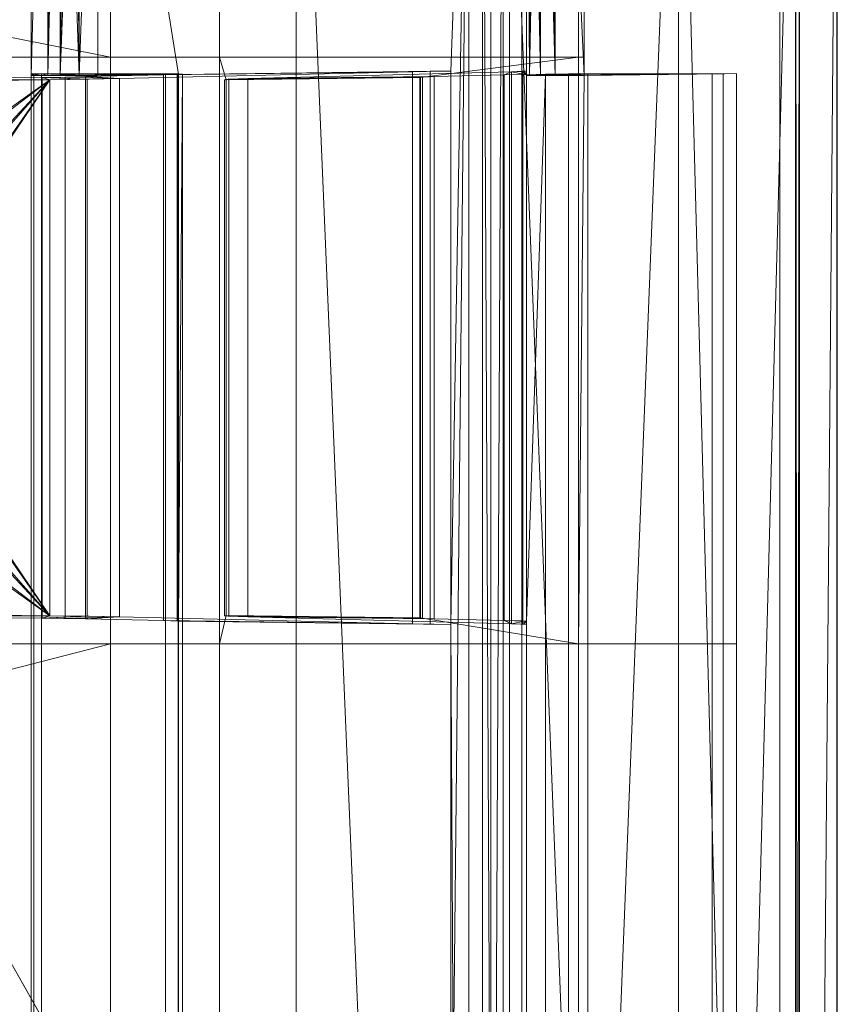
# Model space of a CAD drawing. Header units: millimetres. Extents: x -125 to 135, y -1868 to 49.
# Tile 48 of 53: x 118.4 to 125.5, y 34.45 to 43. Entities that reach past the tile are written whole.
import ezdxf

# ---------------------------------------------------------------- set-up
doc = ezdxf.new("R2010")
doc.units = ezdxf.units.MM
doc.layers.add('1', color=7, linetype='CONTINUOUS', true_color=0xffffff)

msp = doc.modelspace()

# ---------------------------------------------------------------- linework, layer by layer
at = {"layer": '1', "color": 252, "linetype": 'Continuous', "lineweight": 13}
for points in [[(118.5, 47.3047, 453.8017), (118.5, 42.5151, 453.8017), (118.5, 42.5315, 455.1243), (118.5, 47.1698, 455.9954)], [(118.5, 42.5151, 453.8017), (118.5, 47.3047, 453.8017), (118.6239, 47.1135, 453.5871)], [(118.5064, 47.289, 34.2094), (118.5, 47.3047, 34.1983), (118.5, 42.5151, 34.1983)], [(118.5, 47.1699, 32), (118.5, 42.5315, 32.8757), (118.5, 42.5151, 34.1983), (118.5, 47.3047, 34.1983)], [(123.3017, 42.5151, 39), (123.3017, 47.3047, 39), (123.0871, 47.1135, 38.8761)], [(123.2906, 47.289, 449.0064), (123.3017, 47.3047, 449), (123.3017, 42.5151, 449)], [(118.5, 42.5151, 34.1983), (118.6453, 42.5138, 34.45), (118.6453, 47.0929, 34.45), (118.5064, 47.289, 34.2094)], [(123.3017, 42.5151, 449), (123.05, 42.5138, 449.1453), (123.05, 47.0929, 449.1453), (123.2906, 47.289, 449.0064)], [(118.5, 47.1699, 456), (118.5, 8.53, 456), (120.8, 8.5869, 456), (120.8, 47.1131, 456)], [(118.5, 13.8695, 32.8757), (118.5, 42.5315, 32.8757), (118.5, 47.1699, 32), (118.5, 8.5302, 32.0046)], [(120.8, 47.1131, 32), (120.8007, 8.5869, 32), (118.5, 8.5301, 32), (118.5, 47.1699, 32)], [(118.5, 8.5301, 456), (118.5, 47.1698, 455.9954), (118.5, 42.5315, 455.1243), (118.5, 13.8695, 455.1243)], [(125, 8.55, 449), (125, 47.15, 449), (125.5, 47.1699, 449), (125.4954, 8.5302, 449)], [(125.5, 8.5301, 39), (125.4954, 47.1698, 39), (125, 47.15, 39), (125, 8.55, 39)], [(125, 47.15, 39), (125, 47.15, 449), (125, 8.55, 449), (125, 8.55, 39)], [(125.5, 47.1131, 451.3), (125.5, 8.5869, 451.3007), (125.5, 8.5301, 449), (125.5, 47.1699, 449)], [(125.5, 47.1699, 39), (125.5, 8.53, 39), (125.5, 8.5869, 36.7), (125.5, 47.1131, 36.7)], [(118.6239, 47.1135, 453.5871), (118.6453, 47.0929, 453.55), (118.6453, 42.5138, 453.55), (118.5, 42.5151, 453.8017)], [(118.6453, 42.5138, 453.55), (118.6453, 47.0929, 453.55), (118.752, 46.9865, 453.4241)], [(118.6818, 47.0464, 34.5045), (118.6453, 47.0929, 34.45), (118.6453, 42.5138, 34.45)], [(120.8, 47.1131, 456), (120.8015, 8.5869, 456), (122.4192, 8.6179, 455.6722)], [(122.4192, 8.6179, 455.6722), (122.4192, 47.0821, 455.6722), (120.8, 47.1131, 456)], [(120.8, 47.1131, 32), (122.4192, 47.0821, 32.3278), (122.4192, 8.6179, 32.3278), (120.8, 8.5869, 32)], [(122.598, 47.0787, 455.636), (122.4192, 47.0821, 455.6722), (122.4192, 8.6179, 455.6722)], [(122.598, 8.6213, 32.364), (122.4192, 47.0821, 32.3278), (122.598, 47.0787, 32.364)], [(122.598, 8.6213, 32.364), (122.4192, 8.6179, 32.3278), (122.4192, 47.0821, 32.3278)], [(122.598, 47.0787, 455.636), (122.4192, 8.6179, 455.6722), (122.598, 8.6213, 455.636)], [(122.598, 8.6213, 455.636), (124.1223, 47.067, 454.6223), (122.598, 47.0787, 455.636)], [(122.598, 47.0787, 32.364), (124.1223, 8.633, 33.3777), (122.598, 8.6213, 32.364)], [(122.598, 47.0787, 32.364), (124.1223, 47.067, 33.3777), (124.1223, 8.633, 33.3777)], [(122.598, 8.6213, 455.636), (124.1223, 8.633, 454.6223), (124.1223, 47.067, 454.6223)], [(123.05, 42.5138, 38.8547), (123.05, 47.0929, 38.8547), (122.9241, 46.9865, 38.748)], [(122.9955, 47.0464, 449.1818), (123.05, 47.0929, 449.1453), (123.05, 42.5138, 449.1453)], [(123.0871, 47.1135, 38.8761), (123.05, 47.0929, 38.8547), (123.05, 42.5138, 38.8547), (123.3017, 42.5151, 39)], [(125.136, 47.0787, 453.098), (124.1223, 8.633, 454.6223), (125.136, 8.6213, 453.098)], [(125.136, 47.0787, 453.098), (124.1223, 47.067, 454.6223), (124.1223, 8.633, 454.6223)], [(125.136, 8.6213, 34.902), (124.1223, 47.067, 33.3777), (125.136, 47.0787, 34.902)], [(125.136, 8.6213, 34.902), (124.1223, 8.633, 33.3777), (124.1223, 47.067, 33.3777)], [(125.136, 8.6213, 453.098), (125.1722, 47.0821, 452.9192), (125.136, 47.0787, 453.098)], [(125.136, 8.6213, 453.098), (125.1722, 8.6179, 452.9192), (125.1722, 47.0821, 452.9192)], [(125.136, 47.0787, 34.902), (125.1722, 47.0821, 35.0808), (125.1722, 8.6179, 35.0808)], [(125.136, 47.0787, 34.902), (125.1722, 8.6179, 35.0808), (125.136, 8.6213, 34.902)], [(125.5, 47.1131, 451.3), (125.1722, 47.0821, 452.9192), (125.1722, 8.6179, 452.9192), (125.5, 8.5869, 451.3)], [(125.5, 47.1131, 36.7), (125.5, 8.5869, 36.6985), (125.1722, 8.6179, 35.0808)], [(125.1722, 8.6179, 35.0808), (125.1722, 47.0821, 35.0808), (125.5, 47.1131, 36.7)], [(118.7543, 46.991, 34.573), (118.6818, 47.0464, 34.5045), (118.6453, 42.5138, 34.45)], [(118.6453, 42.5138, 34.45), (118.7503, 42.5136, 34.5774), (118.7543, 46.991, 34.573)], [(118.752, 46.9865, 453.4241), (118.7503, 42.5136, 453.4226), (118.6453, 42.5138, 453.55)], [(118.7971, 46.9583, 34.6134), (118.7543, 46.991, 34.573), (118.7503, 42.5136, 34.5774)], [(118.7503, 42.5136, 453.4226), (118.752, 46.9865, 453.4241), (118.7606, 46.9779, 453.4139)], [(118.7606, 46.9779, 453.4139), (118.9155, 42.5144, 453.3272), (118.7503, 42.5136, 453.4226)], [(118.9155, 42.5144, 453.3272), (118.7606, 46.9779, 453.4139), (118.8747, 46.9367, 453.3433)], [(122.8272, 42.5144, 38.5845), (122.9139, 46.9779, 38.7394), (122.8433, 46.9367, 38.6253)], [(122.9139, 46.9779, 38.7394), (122.8272, 42.5144, 38.5845), (122.9226, 42.5136, 38.7497)], [(122.8866, 46.9583, 449.2971), (122.927, 46.991, 449.2543), (122.9226, 42.5136, 449.2503)], [(122.9226, 42.5136, 38.7497), (122.9241, 46.9865, 38.748), (122.9139, 46.9779, 38.7394)], [(123.05, 42.5138, 449.1453), (122.9226, 42.5136, 449.2503), (122.927, 46.991, 449.2543)], [(122.9241, 46.9865, 38.748), (122.9226, 42.5136, 38.7497), (123.05, 42.5138, 38.8547)], [(122.927, 46.991, 449.2543), (122.9955, 47.0464, 449.1818), (123.05, 42.5138, 449.1453)], [(118.8951, 46.9354, 34.6652), (118.7971, 46.9583, 34.6134), (118.7503, 42.5136, 34.5774)], [(118.9162, 46.9347, 34.6692), (118.8951, 46.9354, 34.6652), (118.7503, 42.5136, 34.5774)], [(118.7503, 42.5136, 34.5774), (118.9155, 42.5144, 34.6728), (118.9162, 46.9347, 34.6692)], [(118.9155, 42.5144, 453.3272), (118.8747, 46.9367, 453.3433), (118.8951, 46.9354, 453.3348)], [(118.8951, 46.9354, 453.3348), (118.9162, 46.9347, 453.3308), (118.9155, 42.5144, 453.3272)], [(118.9155, 42.5144, 453.3272), (118.9162, 46.9347, 453.3308), (119.0783, 46.9295, 453.3)], [(119.0783, 46.9295, 34.7), (118.9162, 46.9347, 34.6692), (118.9155, 42.5144, 34.6728)], [(119.0783, 46.9295, 453.3), (119.0783, 42.5161, 453.3), (118.9155, 42.5144, 453.3272)], [(118.9155, 42.5144, 34.6728), (119.0783, 42.5161, 34.7), (119.0783, 46.9295, 34.7)], [(119.0783, 46.9295, 453.3), (122.3, 46.8499, 453.3), (122.1446, 42.5539, 453.3), (119.7795, 42.5247, 453.3)], [(119.7795, 42.5247, 453.3), (119.0783, 42.5161, 453.3), (119.0783, 46.9295, 453.3)], [(119.0783, 46.9295, 34.7), (119.0783, 42.5161, 34.7), (119.7795, 42.5247, 34.7)], [(119.7795, 42.5247, 34.7), (122.1446, 42.5539, 34.7), (122.3, 46.8499, 34.7), (119.0783, 46.9295, 34.7)], [(122.8, 46.9295, 449.5783), (122.8308, 46.9347, 449.4162), (122.8272, 42.5144, 449.4155)], [(122.8272, 42.5144, 38.5845), (122.8308, 46.9347, 38.5838), (122.8, 46.9295, 38.4217)], [(122.8, 46.9295, 449.5783), (122.8, 42.5161, 449.5783), (122.8, 42.5247, 450.2794)], [(122.8, 42.5247, 450.2794), (122.8, 42.5539, 452.6446), (122.8, 46.8499, 452.8), (122.8, 46.9295, 449.5783)], [(122.8272, 42.5144, 449.4155), (122.8, 42.5161, 449.5783), (122.8, 46.9295, 449.5783)], [(122.8, 46.9295, 38.4217), (122.8, 46.8499, 35.2), (122.8, 42.5539, 35.3555), (122.8, 42.5247, 37.7205)], [(122.8, 42.5247, 37.7205), (122.8, 42.5161, 38.4217), (122.8, 46.9295, 38.4217)], [(122.8, 46.9295, 38.4217), (122.8, 42.5161, 38.4217), (122.8272, 42.5144, 38.5845)], [(122.8272, 42.5144, 38.5845), (122.8433, 46.9367, 38.6253), (122.8348, 46.9354, 38.6049)], [(122.8348, 46.9354, 38.6049), (122.8308, 46.9347, 38.5838), (122.8272, 42.5144, 38.5845)], [(122.9226, 42.5136, 449.2503), (122.8272, 42.5144, 449.4155), (122.8308, 46.9347, 449.4162)], [(122.8308, 46.9347, 449.4162), (122.8348, 46.9354, 449.3951), (122.9226, 42.5136, 449.2503)], [(122.8348, 46.9354, 449.3951), (122.8866, 46.9583, 449.2971), (122.9226, 42.5136, 449.2503)], [(122.3, 46.8499, 453.3), (122.3, 8.8501, 453.3), (122.1446, 37.7461, 453.3), (122.1446, 42.5539, 453.3)], [(122.3, 46.8499, 34.7), (122.1446, 42.5539, 34.7), (122.1446, 37.7461, 34.7)], [(122.3, 8.8501, 34.7), (122.3, 46.8499, 34.7), (122.1446, 31.7549, 34.7), (122.1446, 13.847, 34.7)], [(122.1446, 37.7461, 34.7), (122.1446, 31.7549, 34.7), (122.3, 46.8499, 34.7)], [(122.4913, 46.8499, 453.2619), (122.4913, 8.8501, 453.2619), (122.3, 8.8501, 453.3), (122.3, 46.8499, 453.3)], [(122.3, 46.8499, 34.7), (122.3, 8.8501, 34.7), (122.4913, 8.8501, 34.7381), (122.4913, 46.8499, 34.7381)], [(122.6536, 46.8499, 453.1536), (122.6536, 8.8501, 453.1536), (122.4913, 8.8501, 453.2619), (122.4913, 46.8499, 453.2619)], [(122.4913, 46.8499, 34.7381), (122.4913, 8.8501, 34.7381), (122.6536, 8.8501, 34.8464), (122.6536, 46.8499, 34.8464)], [(122.7619, 46.8499, 452.9913), (122.7619, 8.8501, 452.9913), (122.6536, 8.8501, 453.1536), (122.6536, 46.8499, 453.1536)], [(122.6536, 46.8499, 34.8464), (122.6536, 8.8501, 34.8464), (122.7619, 8.8501, 35.0087), (122.7619, 46.8499, 35.0087)], [(122.8, 46.8499, 452.8), (122.8, 8.8501, 452.8), (122.7619, 8.8501, 452.9913), (122.7619, 46.8499, 452.9913)], [(122.7619, 46.8499, 35.0087), (122.7619, 8.8501, 35.0087), (122.8, 8.8501, 35.2), (122.8, 46.8499, 35.2)], [(122.8, 46.8499, 452.8), (122.8, 42.5539, 452.6446), (122.8, 37.7461, 452.6446)], [(122.8, 8.8501, 452.8), (122.8, 46.8499, 452.8), (122.8, 31.7549, 452.6446), (122.8, 13.847, 452.6446)], [(122.8, 37.7461, 452.6446), (122.8, 31.7549, 452.6446), (122.8, 46.8499, 452.8)], [(122.8, 46.8499, 35.2), (122.8, 8.8501, 35.2), (122.8, 37.7461, 35.3555), (122.8, 42.5539, 35.3555)], [(119.1886, 45.8046, 39), (119.1886, 42.6738, 39), (118.3, 42.85, 39), (118.3, 43.45, 39)], [(119.1886, 42.6738, 449), (119.1886, 45.8046, 449), (118.3, 43.45, 449), (118.3, 42.85, 449)], [(119.1886, 45.8046, 39), (120.1349, 45.8046, 39), (120.1349, 42.6738, 39), (119.1886, 42.6738, 39)], [(119.1886, 42.6738, 449), (120.1349, 42.6738, 449), (120.1349, 45.8046, 449), (119.1886, 45.8046, 449)], [(120.1349, 45.8046, 39), (123.253, 45.8046, 39), (123.253, 42.6738, 39), (120.1349, 42.6738, 39)], [(120.1349, 42.6738, 449), (123.253, 42.6738, 449), (123.253, 45.8046, 449), (120.1349, 45.8046, 449)], [(123.3017, 42.6738, 39), (123.253, 42.6738, 39), (123.253, 45.8046, 39), (123.3017, 45.8046, 39)], [(123.3017, 45.8046, 449), (123.253, 45.8046, 449), (123.253, 42.6738, 449), (123.3017, 42.6738, 449)], [(119.1886, 42.6738, 39), (-119.1886, 42.6738, 39), (-118.3, 42.85, 39), (118.3, 42.85, 39)], [(-119.1886, 42.6738, 449), (119.1886, 42.6738, 449), (118.3, 42.85, 449), (-118.3, 42.85, 449)], [(-119.1886, 42.6738, 39), (119.1886, 42.6738, 39), (119.1886, 37.5762, 39), (-119.1886, 37.5762, 39)], [(-119.1886, 37.5762, 449), (119.1886, 37.5762, 449), (119.1886, 42.6738, 449), (-119.1886, 42.6738, 449)], [(119.1886, 42.6738, 39), (120.1349, 42.6738, 39), (120.1349, 37.5762, 39), (119.1886, 37.5762, 39)], [(119.1886, 37.5762, 449), (120.1349, 37.5762, 449), (120.1349, 42.6738, 449), (119.1886, 42.6738, 449)], [(120.1349, 37.5762, 39), (120.1349, 42.6738, 39), (120.1926, 42.4768, 39), (120.1926, 37.8232, 39)], [(121.8817, 42.4976, 39), (120.1926, 42.4768, 39), (120.1349, 42.6738, 39), (123.253, 42.6738, 39)], [(120.1926, 37.8232, 449), (120.1926, 42.4768, 449), (120.1349, 42.6738, 449), (120.1349, 37.5762, 449)], [(120.1926, 42.4768, 449), (121.8817, 42.4976, 449), (123.253, 42.6738, 449), (120.1349, 42.6738, 449)], [(123.253, 42.6738, 39), (123.253, 37.5762, 39), (121.8817, 37.8024, 39), (121.8817, 42.4976, 39)], [(123.253, 37.5762, 449), (123.253, 42.6738, 449), (121.8817, 42.4976, 449), (121.8817, 37.8024, 449)], [(123.253, 37.5762, 39), (123.253, 42.6738, 39), (123.3017, 42.6738, 39), (123.3017, 42.5151, 39)], [(123.3017, 42.5151, 449), (123.3017, 42.6738, 449), (123.253, 42.6738, 449), (123.253, 37.5762, 449)], [(118.5181, 42.5304, 455.0216), (118.5, 42.5315, 455.1243), (118.5, 42.5151, 453.8017)], [(118.5, 13.8695, 455.1243), (118.5, 42.5315, 455.1243), (118.5228, 42.5303, 455.0095), (118.5228, 13.8706, 455.0095)], [(118.5, 42.5151, 34.1983), (118.5, 42.5315, 32.8757), (118.5281, 42.5303, 33.0025)], [(118.5, 42.5315, 32.8757), (118.5, 13.8695, 32.8757), (118.5228, 13.8706, 32.9905), (118.5228, 42.5303, 32.9905)], [(118.5879, 42.5299, 454.9121), (118.5181, 42.5304, 455.0216), (118.5, 42.5151, 453.8017)], [(118.5, 42.5151, 34.1983), (118.5281, 42.5303, 33.0025), (118.5879, 42.5299, 33.0879)], [(118.5879, 42.5299, 454.9121), (118.5, 42.5151, 453.8017), (118.6453, 42.5138, 453.55)], [(118.6453, 42.5138, 34.45), (118.5, 42.5151, 34.1983), (118.5879, 42.5299, 33.0879), (119.6665, 42.5299, 34.1665)], [(118.5228, 13.8706, 455.0095), (118.5228, 42.5303, 455.0095), (118.5879, 42.5299, 454.9121), (118.5879, 13.871, 454.9121)], [(118.5228, 42.5303, 32.9905), (118.5228, 13.8706, 32.9905), (118.5879, 13.871, 33.0879), (118.5879, 42.5299, 33.0879)], [(118.5879, 42.5299, 454.9121), (118.6453, 42.5138, 453.55), (118.7915, 42.5137, 453.3904), (118.9914, 42.5151, 453.3076)], [(118.9914, 42.5151, 453.3076), (119.0783, 42.5161, 453.3), (118.5879, 42.5299, 454.9121)], [(119.6665, 42.5299, 453.8335), (118.5879, 42.5299, 454.9121), (119.0783, 42.5161, 453.3)], [(118.5879, 13.871, 454.9121), (118.5879, 42.5299, 454.9121), (119.6665, 42.5299, 453.8335), (119.6665, 13.871, 453.8335)], [(118.5879, 42.5299, 33.0879), (118.5879, 13.871, 33.0879), (119.6665, 13.871, 34.1665), (119.6665, 42.5299, 34.1665)], [(118.6953, 42.5136, 34.5214), (118.6453, 42.5138, 34.45), (119.6665, 42.5299, 34.1665)], [(119.6665, 42.5299, 34.1665), (119.0783, 42.5161, 34.7), (118.867, 42.5141, 34.6532), (118.6953, 42.5136, 34.5214)], [(118.9718, 42.5049, 452.5), (119.6475, 42.5208, 453.1084), (121.81, 42.5482, 453.1716), (119.266, 42.4885, 450.8809)], [(119.266, 42.4885, 37.119), (121.81, 42.5482, 34.8284), (119.6475, 42.5208, 34.8916), (118.9718, 42.5049, 35.5)], [(119.6475, 37.7792, 453.1084), (119.6475, 42.5208, 453.1084), (118.9718, 42.5049, 452.5), (118.9718, 37.7951, 452.5)], [(118.9718, 37.7951, 35.5), (118.9718, 42.5049, 35.5), (119.6475, 42.5208, 34.8916), (119.6475, 37.7792, 34.8916)], [(119.7507, 42.5296, 453.7216), (119.6665, 42.5299, 453.8335), (119.0783, 42.5161, 453.3)], [(119.0783, 42.5161, 34.7), (119.6665, 42.5299, 34.1665), (119.7507, 42.5296, 34.2784)], [(119.0783, 42.5161, 453.3), (119.7795, 42.5247, 453.3), (119.8118, 42.5278, 453.514), (119.7507, 42.5296, 453.7216)], [(119.7507, 42.5296, 34.2784), (119.8118, 42.5278, 34.486), (119.7795, 42.5247, 34.7), (119.0783, 42.5161, 34.7)], [(121.81, 42.5482, 453.1716), (121.81, 37.7518, 453.1716), (119.266, 37.8115, 450.8809), (119.266, 42.4885, 450.8809)], [(121.81, 37.7518, 34.8284), (121.81, 42.5482, 34.8284), (119.266, 42.4885, 37.119), (119.266, 37.8115, 37.119)], [(119.6475, 42.5208, 453.1084), (119.7732, 42.5245, 453.2846), (121.81, 42.5482, 453.1716)], [(121.81, 42.5482, 34.8284), (119.7732, 42.5245, 34.7154), (119.6475, 42.5208, 34.8916)], [(119.6475, 42.5208, 453.1084), (119.6475, 37.7792, 453.1084), (119.767, 37.7758, 453.2706), (119.767, 42.5242, 453.2706)], [(119.767, 42.5242, 34.7294), (119.767, 37.7758, 34.7294), (119.6475, 37.7792, 34.8916), (119.6475, 42.5208, 34.8916)], [(119.7774, 42.5292, 453.6652), (119.7774, 13.8717, 453.6652), (119.6665, 13.871, 453.8335), (119.6665, 42.5299, 453.8335)], [(119.7774, 13.8717, 34.3348), (119.7774, 42.5292, 34.3348), (119.6665, 42.5299, 34.1665), (119.6665, 13.871, 34.1665)], [(119.7795, 42.5247, 453.3), (119.767, 42.5242, 453.2706), (119.767, 37.7758, 453.2706), (119.7795, 37.7753, 453.3)], [(119.7795, 37.7753, 34.7), (119.767, 37.7758, 34.7294), (119.767, 42.5242, 34.7294), (119.7795, 42.5247, 34.7)], [(121.81, 42.5482, 34.8284), (121.9984, 42.5519, 34.7218), (119.7795, 42.5247, 34.7), (119.7732, 42.5245, 34.7154)], [(119.7732, 42.5245, 453.2846), (119.7795, 42.5247, 453.3), (121.9332, 42.5508, 453.2531), (121.81, 42.5482, 453.1716)], [(119.8128, 42.5272, 453.4669), (119.8128, 13.8737, 453.4669), (119.7774, 13.8717, 453.6652), (119.7774, 42.5292, 453.6652)], [(119.8128, 13.8737, 34.5331), (119.8128, 42.5272, 34.5331), (119.7774, 42.5292, 34.3348), (119.7774, 13.8717, 34.3348)], [(119.7795, 42.5247, 453.3), (122.1446, 42.5539, 453.3), (121.9332, 42.5508, 453.2531)], [(121.9984, 42.5519, 34.7218), (122.1446, 42.5539, 34.7), (119.7795, 42.5247, 34.7)], [(119.8128, 13.8737, 453.4669), (119.8128, 42.5272, 453.4669), (119.7795, 37.7753, 453.3), (119.7795, 31.7257, 453.3)], [(119.7795, 37.7753, 453.3), (119.8128, 42.5272, 453.4669), (119.7795, 42.5247, 453.3)], [(119.7795, 31.7257, 34.7), (119.7795, 37.7753, 34.7), (119.8128, 42.5272, 34.5331), (119.8128, 13.8737, 34.5331)], [(119.7795, 42.5247, 34.7), (119.8128, 42.5272, 34.5331), (119.7795, 37.7753, 34.7)], [(122.6716, 37.7518, 452.31), (122.6716, 42.5482, 452.31), (120.381, 42.4885, 449.766), (120.381, 37.8115, 449.766)], [(120.381, 42.4885, 449.766), (122.6716, 42.5482, 452.31), (122.6084, 42.5208, 450.1475), (122, 42.5049, 449.4718)], [(122, 42.5049, 38.5282), (122.6084, 42.5208, 37.8525), (122.6716, 42.5482, 35.69), (120.381, 42.4885, 38.234)], [(122.6716, 42.5482, 35.69), (122.6716, 37.7518, 35.69), (120.381, 37.8115, 38.234), (120.381, 42.4885, 38.234)], [(121.81, 37.7518, 453.1716), (121.81, 42.5482, 453.1716), (121.9654, 42.5513, 453.2668), (121.9654, 37.7487, 453.2668)], [(121.9654, 37.7487, 34.7332), (121.9654, 42.5513, 34.7332), (121.81, 42.5482, 34.8284), (121.81, 37.7518, 34.8284)], [(121.9654, 37.7487, 453.2668), (121.9654, 42.5513, 453.2668), (122.1446, 42.5539, 453.3), (122.1446, 37.7461, 453.3)], [(122.1446, 37.7461, 34.7), (122.1446, 42.5539, 34.7), (121.9654, 42.5513, 34.7332), (121.9654, 37.7487, 34.7332)], [(122, 37.7951, 449.4718), (122, 42.5049, 449.4718), (122.6084, 42.5208, 450.1475), (122.6084, 37.7792, 450.1475)], [(122.6084, 37.7792, 37.8525), (122.6084, 42.5208, 37.8525), (122, 42.5049, 38.5282), (122, 37.7951, 38.5282)], [(122.6716, 42.5482, 452.31), (122.7846, 42.5245, 450.2732), (122.6084, 42.5208, 450.1475)], [(122.6084, 42.5208, 37.8525), (122.7846, 42.5245, 37.7268), (122.6716, 42.5482, 35.69)], [(122.7706, 42.5242, 450.267), (122.7706, 37.7758, 450.267), (122.6084, 37.7792, 450.1475), (122.6084, 42.5208, 450.1475)], [(122.6084, 42.5208, 37.8525), (122.6084, 37.7792, 37.8525), (122.7706, 37.7758, 37.733), (122.7706, 42.5242, 37.733)], [(122.6716, 42.5482, 452.31), (122.7782, 42.5519, 452.4984), (122.8, 42.5247, 450.2794), (122.7846, 42.5245, 450.2732)], [(122.7668, 37.7487, 452.4654), (122.7668, 42.5513, 452.4654), (122.6716, 42.5482, 452.31), (122.6716, 37.7518, 452.31)], [(122.6716, 37.7518, 35.69), (122.6716, 42.5482, 35.69), (122.7668, 42.5513, 35.5346), (122.7668, 37.7487, 35.5346)], [(122.7846, 42.5245, 37.7268), (122.8, 42.5247, 37.7205), (122.7532, 42.5508, 35.5668), (122.6716, 42.5482, 35.69)], [(122.8, 42.5247, 37.7205), (122.8, 42.5539, 35.3555), (122.7532, 42.5508, 35.5668)], [(122.8, 37.7461, 452.6446), (122.8, 42.5539, 452.6446), (122.7668, 42.5513, 452.4654), (122.7668, 37.7487, 452.4654)], [(122.7668, 37.7487, 35.5346), (122.7668, 42.5513, 35.5346), (122.8, 42.5539, 35.3555), (122.8, 37.7461, 35.3555)], [(122.8, 37.7753, 450.2794), (122.7706, 37.7758, 450.267), (122.7706, 42.5242, 450.267), (122.8, 42.5247, 450.2794)], [(122.8, 42.5247, 37.7205), (122.7706, 42.5242, 37.733), (122.7706, 37.7758, 37.733), (122.8, 37.7753, 37.7205)], [(122.7782, 42.5519, 452.4984), (122.8, 42.5539, 452.6446), (122.8, 42.5247, 450.2794)], [(123.3335, 42.5299, 450.1665), (122.8, 42.5161, 449.5783), (122.8468, 42.5141, 449.367), (122.9786, 42.5136, 449.1953)], [(122.8, 42.5161, 449.5783), (123.3335, 42.5299, 450.1665), (123.2216, 42.5296, 450.2507)], [(123.2216, 42.5296, 37.7493), (123.3335, 42.5299, 37.8335), (122.8, 42.5161, 38.4217)], [(122.8076, 42.5151, 38.5085), (122.8, 42.5161, 38.4217), (124.4121, 42.5299, 38.9121)], [(123.3335, 42.5299, 37.8335), (124.4121, 42.5299, 38.9121), (122.8, 42.5161, 38.4217)], [(123.2216, 42.5296, 450.2507), (123.014, 42.5278, 450.3118), (122.8, 42.5247, 450.2794), (122.8, 42.5161, 449.5783)], [(122.8, 42.5161, 38.4217), (122.8, 42.5247, 37.7205), (123.014, 42.5278, 37.6882), (123.2216, 42.5296, 37.7493)], [(122.9668, 42.5272, 450.3128), (122.9668, 13.8737, 450.3128), (122.8, 31.7257, 450.2794), (122.8, 37.7753, 450.2794)], [(122.8, 42.5247, 450.2794), (122.9668, 42.5272, 450.3128), (122.8, 37.7753, 450.2794)], [(122.9668, 13.8737, 37.6872), (122.9668, 42.5272, 37.6872), (122.8, 37.7753, 37.7205), (122.8, 31.7257, 37.7205)], [(122.8, 37.7753, 37.7205), (122.9668, 42.5272, 37.6872), (122.8, 42.5247, 37.7205)], [(124.4121, 42.5299, 38.9121), (123.05, 42.5138, 38.8547), (122.8904, 42.5137, 38.7085), (122.8076, 42.5151, 38.5085)], [(122.9668, 13.8737, 450.3128), (122.9668, 42.5272, 450.3128), (123.1652, 42.5292, 450.2774), (123.1652, 13.8717, 450.2774)], [(122.9668, 42.5272, 37.6872), (122.9668, 13.8737, 37.6872), (123.1652, 13.8717, 37.7226), (123.1652, 42.5292, 37.7226)], [(122.9786, 42.5136, 449.1953), (123.05, 42.5138, 449.1453), (123.3335, 42.5299, 450.1665)], [(123.05, 42.5138, 449.1453), (123.3017, 42.5151, 449), (124.4121, 42.5299, 449.0879), (123.3335, 42.5299, 450.1665)], [(124.4121, 42.5299, 38.9121), (123.3017, 42.5151, 39), (123.05, 42.5138, 38.8547)], [(123.1652, 13.8717, 450.2774), (123.1652, 42.5292, 450.2774), (123.3335, 42.5299, 450.1665), (123.3335, 13.871, 450.1665)], [(123.1652, 42.5292, 37.7226), (123.1652, 13.8717, 37.7226), (123.3335, 13.871, 37.8335), (123.3335, 42.5299, 37.8335)], [(123.3017, 42.5151, 39), (124.6243, 42.5315, 39), (124.6243, 37.5762, 39), (123.253, 37.5762, 39)], [(123.253, 37.5762, 449), (124.6243, 37.5762, 449), (124.6243, 42.5315, 449), (123.3017, 42.5151, 449)], [(123.3017, 42.5151, 449), (124.6243, 42.5315, 449), (124.4975, 42.5303, 449.0281)], [(124.5216, 42.5304, 38.9819), (124.6243, 42.5315, 39), (123.3017, 42.5151, 39)], [(124.4121, 42.5299, 38.9121), (124.5216, 42.5304, 38.9819), (123.3017, 42.5151, 39)], [(123.3017, 42.5151, 449), (124.4975, 42.5303, 449.0281), (124.4121, 42.5299, 449.0879)], [(124.4121, 42.5299, 449.0879), (124.4121, 13.871, 449.0879), (123.3335, 13.871, 450.1665), (123.3335, 42.5299, 450.1665)], [(124.4121, 13.871, 38.9121), (124.4121, 42.5299, 38.9121), (123.3335, 42.5299, 37.8335), (123.3335, 13.871, 37.8335)], [(124.5095, 42.5303, 449.0228), (124.5095, 13.8706, 449.0228), (124.4121, 13.871, 449.0879), (124.4121, 42.5299, 449.0879)], [(124.5095, 13.8706, 38.9772), (124.5095, 42.5303, 38.9772), (124.4121, 42.5299, 38.9121), (124.4121, 13.871, 38.9121)], [(124.6243, 42.5315, 449), (124.6243, 13.8695, 449), (124.5095, 13.8706, 449.0228), (124.5095, 42.5303, 449.0228)], [(124.6243, 13.8695, 39), (124.6243, 42.5315, 39), (124.5095, 42.5303, 38.9772), (124.5095, 13.8706, 38.9772)], [(115.9113, 41.1499, 37.0809), (116.5835, 40.9984, 37.1397), (118.661, 42.4786, 37.3215), (115.9391, 42.4479, 37.0834)], [(115.9391, 42.4479, 37.0834), (118.661, 42.4786, 37.3215), (118.5937, 42.4987, 35.6265), (117.5297, 42.4867, 35.5335)], [(118.661, 42.4786, 450.6785), (115.9391, 42.4479, 450.9166), (117.4432, 42.4858, 452.4779), (117.5297, 42.4867, 452.4665)], [(115.9391, 42.4479, 450.9166), (118.661, 42.4786, 450.6785), (116.6666, 40.955, 450.853), (116.0264, 41.1449, 450.909)], [(116.5835, 40.9984, 37.1397), (116.9951, 40.6832, 37.1757), (118.661, 42.4786, 37.3215)], [(118.661, 42.4786, 450.6785), (117.0357, 40.6302, 450.8207), (116.6666, 40.955, 450.853)], [(116.9951, 40.6832, 37.1757), (117.1708, 40.3437, 37.1911), (118.661, 42.4786, 37.3215)], [(118.661, 42.4786, 450.6785), (117.1824, 40.2912, 450.8079), (117.0357, 40.6302, 450.8207)], [(117.1708, 39.9563, 450.8089), (117.1824, 40.2912, 450.8079), (118.661, 42.4786, 450.6785), (118.661, 37.8214, 450.6785)], [(117.1708, 40.3437, 37.1911), (117.1824, 40.0088, 37.1921), (118.661, 37.8214, 37.3215), (118.661, 42.4786, 37.3215)], [(117.5297, 42.4867, 452.4665), (118.5937, 42.4987, 452.3735), (118.661, 42.4786, 450.6785)], [(118.5937, 42.4987, 452.3735), (117.5297, 42.4867, 452.4665), (117.5297, 37.8133, 452.4665), (118.5937, 37.8013, 452.3735)], [(118.5937, 42.4987, 35.6265), (118.5937, 37.8013, 35.6265), (117.5297, 37.8133, 35.5335), (117.5297, 42.4867, 35.5335)], [(118.5937, 42.4987, 452.3735), (118.8083, 42.5017, 452.4017), (119.266, 42.4885, 450.8809), (118.9645, 42.4827, 450.7104)], [(119.0043, 42.4834, 37.2763), (119.266, 42.4885, 37.119), (118.8083, 42.5017, 35.5983), (118.5937, 42.4987, 35.6265)], [(118.5937, 42.4987, 452.3735), (118.5937, 37.8013, 452.3735), (118.7959, 37.7985, 452.3974), (118.7959, 42.5015, 452.3974)], [(118.7959, 42.5015, 35.6026), (118.7959, 37.7985, 35.6026), (118.5937, 37.8013, 35.6265), (118.5937, 42.4987, 35.6265)], [(118.9645, 42.4827, 450.7104), (118.661, 42.4786, 450.6785), (118.5937, 42.4987, 452.3735)], [(118.5937, 42.4987, 35.6265), (118.661, 42.4786, 37.3215), (119.0043, 42.4834, 37.2763)], [(118.661, 37.8214, 450.6785), (118.661, 42.4786, 450.6785), (118.9845, 42.4831, 450.7168), (118.9845, 37.8169, 450.7168)], [(118.9845, 37.8169, 37.2832), (118.9845, 42.4831, 37.2832), (118.661, 42.4786, 37.3215), (118.661, 37.8214, 37.3215)], [(118.7959, 42.5015, 452.3974), (118.7959, 37.7985, 452.3974), (118.9718, 37.7951, 452.5), (118.9718, 42.5049, 452.5)], [(118.9718, 42.5049, 35.5), (118.9718, 37.7951, 35.5), (118.7959, 37.7985, 35.6026), (118.7959, 42.5015, 35.6026)], [(119.266, 42.4885, 450.8809), (118.8083, 42.5017, 452.4017), (118.9718, 42.5049, 452.5)], [(118.9718, 42.5049, 35.5), (118.8083, 42.5017, 35.5983), (119.266, 42.4885, 37.119)], [(118.9845, 37.8169, 450.7168), (118.9845, 42.4831, 450.7168), (119.266, 42.4885, 450.8809), (119.266, 37.8115, 450.8809)], [(119.266, 37.8115, 37.119), (119.266, 42.4885, 37.119), (118.9845, 42.4831, 37.2832), (118.9845, 37.8169, 37.2832)], [(121.8735, 42.4987, 449.0937), (120.1785, 42.4786, 449.161), (120.2237, 42.4834, 449.5043)], [(121.8735, 42.4987, 449.0937), (121.8817, 42.4976, 449), (120.1926, 42.4768, 449), (120.1785, 42.4786, 449.161)], [(120.1785, 42.4786, 38.839), (120.1926, 42.4768, 39), (121.8817, 42.4976, 39), (121.8735, 42.4987, 38.9063)], [(120.2104, 42.4827, 38.5355), (120.1785, 42.4786, 38.839), (121.8735, 42.4987, 38.9063)], [(120.2168, 37.8169, 449.4845), (120.2168, 42.4831, 449.4845), (120.1785, 42.4786, 449.161), (120.1785, 37.8214, 449.161)], [(120.1785, 37.8214, 38.839), (120.1785, 42.4786, 38.839), (120.2168, 42.4831, 38.5155), (120.2168, 37.8169, 38.5155)], [(120.1926, 37.8232, 449), (120.1785, 37.8214, 449.161), (120.1785, 42.4786, 449.161), (120.1926, 42.4768, 449)], [(120.1926, 37.8232, 39), (120.1926, 42.4768, 39), (120.1785, 42.4786, 38.839), (120.1785, 37.8214, 38.839)], [(121.8735, 42.4987, 38.9063), (121.9017, 42.5017, 38.6917), (120.381, 42.4885, 38.234), (120.2104, 42.4827, 38.5355)], [(120.381, 37.8115, 449.766), (120.381, 42.4885, 449.766), (120.2168, 42.4831, 449.4845), (120.2168, 37.8169, 449.4845)], [(120.2168, 37.8169, 38.5155), (120.2168, 42.4831, 38.5155), (120.381, 42.4885, 38.234), (120.381, 37.8115, 38.234)], [(120.2237, 42.4834, 449.5043), (120.381, 42.4885, 449.766), (121.9017, 42.5017, 449.3083), (121.8735, 42.4987, 449.0937)], [(122, 42.5049, 449.4718), (121.9017, 42.5017, 449.3083), (120.381, 42.4885, 449.766)], [(120.381, 42.4885, 38.234), (121.9017, 42.5017, 38.6917), (122, 42.5049, 38.5282)], [(121.8974, 42.5015, 449.2959), (121.8974, 37.7985, 449.2959), (121.8735, 37.8013, 449.0937), (121.8735, 42.4987, 449.0937)], [(121.8735, 42.4987, 38.9063), (121.8735, 37.8013, 38.9063), (121.8974, 37.7985, 38.7041), (121.8974, 42.5015, 38.7041)], [(121.8817, 42.4976, 449), (121.8735, 42.4987, 449.0937), (121.8735, 37.8013, 449.0937), (121.8817, 37.8024, 449)], [(121.8817, 42.4976, 39), (121.8817, 37.8024, 39), (121.8735, 37.8013, 38.9063), (121.8735, 42.4987, 38.9063)], [(122, 42.5049, 449.4718), (122, 37.7951, 449.4718), (121.8974, 37.7985, 449.2959), (121.8974, 42.5015, 449.2959)], [(121.8974, 42.5015, 38.7041), (121.8974, 37.7985, 38.7041), (122, 37.7951, 38.5282), (122, 42.5049, 38.5282)], [(116.9951, 39.6168, 450.8243), (117.1708, 39.9563, 450.8089), (118.661, 37.8214, 450.6785)], [(118.661, 37.8214, 37.3215), (117.1824, 40.0088, 37.1921), (117.0357, 39.6698, 37.1793)], [(116.5835, 39.3016, 450.8603), (116.9951, 39.6168, 450.8243), (118.661, 37.8214, 450.6785)], [(118.661, 37.8214, 37.3215), (117.0357, 39.6698, 37.1793), (116.6666, 39.345, 37.147)], [(115.9113, 39.1501, 450.9191), (116.5835, 39.3016, 450.8603), (118.661, 37.8214, 450.6785), (115.9391, 37.8521, 450.9166)], [(115.9391, 37.8521, 37.0834), (118.661, 37.8214, 37.3215), (116.6666, 39.345, 37.147), (116.0264, 39.1551, 37.091)], [(115.9391, 37.8521, 450.9166), (118.661, 37.8214, 450.6785), (118.5937, 37.8013, 452.3735), (117.5297, 37.8133, 452.4665)], [(118.661, 37.8214, 37.3215), (115.9391, 37.8521, 37.0834), (117.4432, 37.8142, 35.5221), (117.5297, 37.8133, 35.5335)], [(117.5297, 37.8133, 35.5335), (118.5937, 37.8013, 35.6265), (118.661, 37.8214, 37.3215)], [(118.5937, 37.8013, 452.3735), (118.661, 37.8214, 450.6785), (119.0043, 37.8166, 450.7237)], [(118.9645, 37.8173, 37.2896), (118.661, 37.8214, 37.3215), (118.5937, 37.8013, 35.6265)], [(118.5937, 37.8013, 35.6265), (118.7834, 37.7987, 35.6066), (119.266, 37.8115, 37.119), (118.9645, 37.8173, 37.2896)], [(119.0043, 37.8166, 450.7237), (119.266, 37.8115, 450.8809), (118.8083, 37.7983, 452.4017), (118.5937, 37.8013, 452.3735)], [(119.266, 37.8115, 37.119), (118.7834, 37.7987, 35.6066), (118.9718, 37.7951, 35.5)], [(118.9718, 37.7951, 452.5), (118.8083, 37.7983, 452.4017), (119.266, 37.8115, 450.8809)], [(119.266, 37.8115, 450.8809), (121.81, 37.7518, 453.1716), (119.6475, 37.7792, 453.1084), (118.9718, 37.7951, 452.5)], [(121.81, 37.7518, 34.8284), (119.266, 37.8115, 37.119), (118.9718, 37.7951, 35.5), (119.6475, 37.7792, 34.8916)], [(120.1926, 37.8232, 39), (121.8817, 37.8024, 39), (123.253, 37.5762, 39), (120.1349, 37.5762, 39)], [(120.1349, 37.5762, 449), (123.253, 37.5762, 449), (121.8817, 37.8024, 449), (120.1926, 37.8232, 449)], [(120.1785, 37.8214, 449.161), (120.1926, 37.8232, 449), (121.8817, 37.8024, 449), (121.8735, 37.8013, 449.0937)], [(121.8735, 37.8013, 38.9063), (121.8817, 37.8024, 39), (120.1926, 37.8232, 39), (120.1785, 37.8214, 38.839)], [(120.2104, 37.8173, 449.4646), (120.1785, 37.8214, 449.161), (121.8735, 37.8013, 449.0937)], [(121.8735, 37.8013, 38.9063), (120.1785, 37.8214, 38.839), (120.2237, 37.8166, 38.4957)], [(121.8735, 37.8013, 449.0937), (121.8934, 37.7987, 449.2835), (120.381, 37.8115, 449.766), (120.2104, 37.8173, 449.4646)], [(120.2237, 37.8166, 38.4957), (120.381, 37.8115, 38.234), (121.9017, 37.7983, 38.6917), (121.8735, 37.8013, 38.9063)], [(122.6716, 37.7518, 452.31), (120.381, 37.8115, 449.766), (122, 37.7951, 449.4718), (122.6084, 37.7792, 450.1475)], [(120.381, 37.8115, 449.766), (121.8934, 37.7987, 449.2835), (122, 37.7951, 449.4718)], [(120.381, 37.8115, 38.234), (122.6716, 37.7518, 35.69), (122.6084, 37.7792, 37.8525), (122, 37.7951, 38.5282)], [(122, 37.7951, 38.5282), (121.9017, 37.7983, 38.6917), (120.381, 37.8115, 38.234)], [(121.81, 37.7518, 453.1716), (119.7732, 37.7755, 453.2846), (119.6475, 37.7792, 453.1084)], [(119.6475, 37.7792, 34.8916), (119.6597, 37.779, 34.8803), (121.81, 37.7518, 34.8284)], [(119.6597, 37.779, 34.8803), (119.7795, 37.7753, 34.7), (121.9332, 37.7492, 34.7469), (121.81, 37.7518, 34.8284)], [(121.81, 37.7518, 453.1716), (121.9984, 37.7481, 453.2782), (119.7795, 37.7753, 453.3), (119.7732, 37.7755, 453.2846)], [(121.9984, 37.7481, 453.2782), (122.1446, 37.7461, 453.3), (119.7795, 37.7753, 453.3)], [(122.1446, 31.7549, 453.3), (119.7795, 31.7257, 453.3), (119.7795, 37.7753, 453.3), (122.1446, 37.7461, 453.3)], [(119.7795, 37.7753, 34.7), (122.1446, 37.7461, 34.7), (121.9332, 37.7492, 34.7469)], [(122.1446, 37.7461, 34.7), (119.7795, 37.7753, 34.7), (119.7795, 31.7257, 34.7), (122.1446, 31.7549, 34.7)], [(122.1446, 31.7549, 453.3), (122.1446, 37.7461, 453.3), (122.3, 8.8501, 453.3)], [(122.6084, 37.7792, 450.1475), (122.6197, 37.779, 450.1597), (122.6716, 37.7518, 452.31)], [(122.6716, 37.7518, 35.69), (122.7846, 37.7755, 37.7268), (122.6084, 37.7792, 37.8525)], [(122.6197, 37.779, 450.1597), (122.8, 37.7753, 450.2794), (122.7532, 37.7492, 452.4332), (122.6716, 37.7518, 452.31)], [(122.6716, 37.7518, 35.69), (122.7782, 37.7481, 35.5016), (122.8, 37.7753, 37.7205), (122.7846, 37.7755, 37.7268)], [(122.8, 37.7753, 450.2794), (122.8, 37.7461, 452.6446), (122.7532, 37.7492, 452.4332)], [(122.7782, 37.7481, 35.5016), (122.8, 37.7461, 35.3555), (122.8, 37.7753, 37.7205)], [(122.8, 37.7461, 452.6446), (122.8, 37.7753, 450.2794), (122.8, 31.7257, 450.2794), (122.8, 31.7549, 452.6446)], [(122.8, 31.7549, 35.3555), (122.8, 31.7257, 37.7205), (122.8, 37.7753, 37.7205), (122.8, 37.7461, 35.3555)], [(122.8, 31.7549, 35.3555), (122.8, 37.7461, 35.3555), (122.8, 8.8501, 35.2)], [(118.3, 37.35, 39), (-118.3, 37.35, 39), (-119.1886, 37.5762, 39), (119.1886, 37.5762, 39)], [(-118.3, 37.35, 449), (118.3, 37.35, 449), (119.1886, 37.5762, 449), (-119.1886, 37.5762, 449)], [(119.1886, 37.5762, 39), (119.1886, 33.2743, 39), (118.3, 34.85, 39), (118.3, 37.35, 39)], [(119.1886, 33.2743, 449), (119.1886, 37.5762, 449), (118.3, 37.35, 449), (118.3, 34.85, 449)], [(119.1886, 37.5762, 39), (120.1349, 37.5762, 39), (120.1349, 33.2743, 39), (119.1886, 33.2743, 39)], [(119.1886, 33.2743, 449), (120.1349, 33.2743, 449), (120.1349, 37.5762, 449), (119.1886, 37.5762, 449)], [(120.1349, 37.5762, 39), (123.253, 37.5762, 39), (123.253, 33.2743, 39), (120.1349, 33.2743, 39)], [(120.1349, 33.2743, 449), (123.253, 33.2743, 449), (123.253, 37.5762, 449), (120.1349, 37.5762, 449)], [(123.253, 37.5762, 39), (124.6243, 37.5762, 39), (124.6243, 33.2743, 39), (123.253, 33.2743, 39)], [(123.253, 33.2743, 449), (124.6243, 33.2743, 449), (124.6243, 37.5762, 449), (123.253, 37.5762, 449)], [(119.1886, 33.2743, 39), (-119.1886, 33.2743, 39), (-118.3, 34.85, 39), (118.3, 34.85, 39)], [(-119.1886, 33.2743, 449), (119.1886, 33.2743, 449), (118.3, 34.85, 449), (-118.3, 34.85, 449)]]:
    msp.add_3dface(points, dxfattribs=at)

doc.saveas('drawing.dxf')
